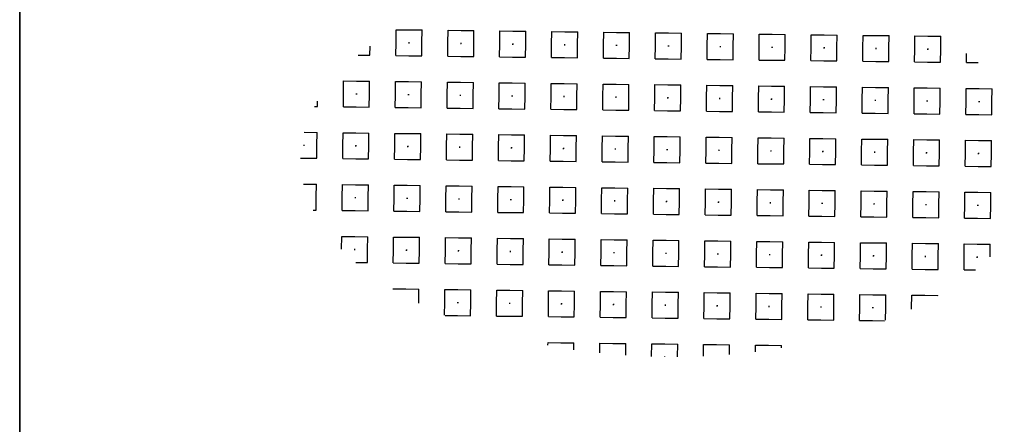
# Model space of a CAD drawing. Header units: metres. Extents: x 133 to 690, y 59 to 257.
# Tile 76 of 84: x 621.04 to 624.07, y 117.28 to 118.53. Entities that reach past the tile are written whole.
import ezdxf
from ezdxf.enums import TextEntityAlignment as Align

# ---------------------------------------------------------------- set-up
doc = ezdxf.new("R2010")
doc.units = ezdxf.units.M
doc.header["$LTSCALE"] = 0.05
doc.linetypes.add('VH-OPSLUITBAND_120X250', pattern=[26, 16, -4, 2, -4])
for name, color, linetype, lineweight in [('N-WE-VH-KANTOPSLUITING_OPSLUITBAND_120X250-G', 150, 'VH-OPSLUITBAND_120X250', 35), ('N-WE-VH-VERHARDING_GRASPLAAT-G', 70, 'Continuous', 35), ('N-WE-VH-VERHARDING_TEGEL_GRAS-S', 252, 'Continuous', 25)]:
    doc.layers.add(name, color=color, linetype=linetype, lineweight=lineweight)
doc.styles.add('NLCS-ISO', font='NLCS-ISO.ttf')

# ---------------------------------------------------------------- blocks, each defined once
blk = doc.blocks.new('SVH-GRASTEGEL_STIP-SO')
for p, q in [((-3.844, 2.024), (-3.644, 2.024)), ((-3.844, 1.824), (-3.844, 2.024)), ((-3.644, 2.024), (-3.444, 2.024)), ((-3.444, 1.824), (-3.444, 2.024)), ((-3.044, 2.024), (-2.844, 2.024)), ((-3.044, 1.824), (-3.044, 2.024)), ((-2.844, 2.024), (-2.644, 2.024)), ((-2.644, 1.824), (-2.644, 2.024)), ((-2.244, 2.024), (-2.044, 2.024)), ((-2.244, 1.824), (-2.244, 2.024)), ((-2.044, 2.024), (-1.844, 2.024)), ((-1.844, 1.824), (-1.844, 2.024)), ((-1.444, 2.024), (-1.244, 2.024)), ((-1.444, 1.824), (-1.444, 2.024)), ((-1.244, 2.024), (-1.044, 2.024)), ((-1.044, 1.824), (-1.044, 2.024)), ((-0.644, 2.024), (-0.444, 2.024)), ((-0.644, 1.824), (-0.644, 2.024)), ((-0.444, 2.024), (-0.244, 2.024)), ((-0.244, 1.824), (-0.244, 2.024)), ((0.156, 2.024), (0.356, 2.024)), ((0.156, 1.824), (0.156, 2.024)), ((0.356, 2.024), (0.556, 2.024)), ((0.556, 1.824), (0.556, 2.024)), ((0.956, 2.024), (1.156, 2.024)), ((0.956, 1.824), (0.956, 2.024)), ((1.156, 2.024), (1.356, 2.024)), ((1.356, 1.824), (1.356, 2.024)), ((1.756, 2.024), (1.956, 2.024)), ((1.756, 1.824), (1.756, 2.024)), ((1.956, 2.024), (2.156, 2.024)), ((2.156, 1.824), (2.156, 2.024)), ((2.556, 2.024), (2.756, 2.024)), ((2.556, 1.824), (2.556, 2.024)), ((2.756, 2.024), (2.956, 2.024)), ((2.956, 1.824), (2.956, 2.024)), ((3.356, 2.024), (3.556, 2.024)), ((3.356, 1.824), (3.356, 2.024)), ((3.556, 2.024), (3.756, 2.024)), ((3.756, 1.824), (3.756, 2.024)), ((4.156, 2.024), (4.356, 2.024)), ((4.156, 1.824), (4.156, 2.024)), ((4.356, 2.024), (4.556, 2.024)), ((4.556, 1.824), (4.556, 2.024)), ((-3.844, 1.624), (-3.844, 1.824)), ((-3.652, 1.824), (-3.644, 1.824)), ((-3.652, 1.824), (-3.644, 1.824)), ((-3.644, 1.832), (-3.644, 1.824)), ((-3.644, 1.832), (-3.644, 1.824)), ((-3.644, 1.824), (-3.644, 1.817)), ((-3.644, 1.824), (-3.637, 1.824)), ((-3.644, 1.824), (-3.644, 1.817)), ((-3.644, 1.824), (-3.637, 1.824)), ((-3.444, 1.624), (-3.444, 1.824)), ((-3.044, 1.624), (-3.044, 1.824)), ((-2.852, 1.824), (-2.844, 1.824)), ((-2.852, 1.824), (-2.844, 1.824)), ((-2.844, 1.832), (-2.844, 1.824)), ((-2.844, 1.832), (-2.844, 1.824)), ((-2.844, 1.824), (-2.844, 1.817)), ((-2.844, 1.824), (-2.837, 1.824)), ((-2.844, 1.824), (-2.844, 1.817)), ((-2.844, 1.824), (-2.837, 1.824)), ((-2.644, 1.624), (-2.644, 1.824)), ((-2.244, 1.624), (-2.244, 1.824)), ((-2.052, 1.824), (-2.044, 1.824)), ((-2.052, 1.824), (-2.044, 1.824)), ((-2.044, 1.832), (-2.044, 1.824)), ((-2.044, 1.832), (-2.044, 1.824)), ((-2.044, 1.824), (-2.044, 1.817)), ((-2.044, 1.824), (-2.037, 1.824)), ((-2.044, 1.824), (-2.044, 1.817)), ((-2.044, 1.824), (-2.037, 1.824)), ((-1.844, 1.624), (-1.844, 1.824)), ((-1.444, 1.624), (-1.444, 1.824)), ((-1.252, 1.824), (-1.244, 1.824)), ((-1.252, 1.824), (-1.244, 1.824)), ((-1.244, 1.832), (-1.244, 1.824)), ((-1.244, 1.832), (-1.244, 1.824)), ((-1.244, 1.824), (-1.244, 1.817)), ((-1.244, 1.824), (-1.237, 1.824)), ((-1.244, 1.824), (-1.244, 1.817)), ((-1.244, 1.824), (-1.237, 1.824)), ((-1.044, 1.624), (-1.044, 1.824)), ((-0.644, 1.624), (-0.644, 1.824)), ((-0.452, 1.824), (-0.444, 1.824)), ((-0.452, 1.824), (-0.444, 1.824)), ((-0.444, 1.832), (-0.444, 1.824)), ((-0.444, 1.832), (-0.444, 1.824)), ((-0.444, 1.824), (-0.444, 1.817)), ((-0.444, 1.824), (-0.437, 1.824)), ((-0.444, 1.824), (-0.444, 1.817)), ((-0.444, 1.824), (-0.437, 1.824)), ((-0.244, 1.624), (-0.244, 1.824)), ((0.156, 1.624), (0.156, 1.824)), ((0.348, 1.824), (0.356, 1.824)), ((0.348, 1.824), (0.356, 1.824)), ((0.356, 1.832), (0.356, 1.824)), ((0.356, 1.832), (0.356, 1.824)), ((0.356, 1.824), (0.356, 1.817)), ((0.356, 1.824), (0.363, 1.824)), ((0.356, 1.824), (0.356, 1.817)), ((0.356, 1.824), (0.363, 1.824)), ((0.556, 1.624), (0.556, 1.824)), ((0.956, 1.624), (0.956, 1.824)), ((1.148, 1.824), (1.156, 1.824)), ((1.148, 1.824), (1.156, 1.824)), ((1.156, 1.832), (1.156, 1.824)), ((1.156, 1.832), (1.156, 1.824)), ((1.156, 1.824), (1.156, 1.817)), ((1.156, 1.824), (1.163, 1.824)), ((1.156, 1.824), (1.156, 1.817)), ((1.156, 1.824), (1.163, 1.824)), ((1.356, 1.624), (1.356, 1.824)), ((1.756, 1.624), (1.756, 1.824)), ((1.948, 1.824), (1.956, 1.824)), ((1.948, 1.824), (1.956, 1.824)), ((1.956, 1.832), (1.956, 1.824)), ((1.956, 1.832), (1.956, 1.824)), ((1.956, 1.824), (1.956, 1.817)), ((1.956, 1.824), (1.963, 1.824)), ((1.956, 1.824), (1.956, 1.817)), ((1.956, 1.824), (1.963, 1.824)), ((2.156, 1.624), (2.156, 1.824)), ((2.556, 1.624), (2.556, 1.824)), ((2.748, 1.824), (2.756, 1.824)), ((2.748, 1.824), (2.756, 1.824)), ((2.756, 1.832), (2.756, 1.824)), ((2.756, 1.832), (2.756, 1.824)), ((2.756, 1.824), (2.756, 1.817)), ((2.756, 1.824), (2.763, 1.824)), ((2.756, 1.824), (2.756, 1.817)), ((2.756, 1.824), (2.763, 1.824)), ((2.956, 1.624), (2.956, 1.824)), ((3.356, 1.624), (3.356, 1.824)), ((3.548, 1.824), (3.556, 1.824)), ((3.548, 1.824), (3.556, 1.824)), ((3.556, 1.832), (3.556, 1.824)), ((3.556, 1.832), (3.556, 1.824)), ((3.556, 1.824), (3.556, 1.817)), ((3.556, 1.824), (3.563, 1.824)), ((3.556, 1.824), (3.556, 1.817)), ((3.556, 1.824), (3.563, 1.824)), ((3.756, 1.624), (3.756, 1.824)), ((4.156, 1.624), (4.156, 1.824)), ((4.348, 1.824), (4.356, 1.824)), ((4.348, 1.824), (4.356, 1.824)), ((4.356, 1.832), (4.356, 1.824)), ((4.356, 1.832), (4.356, 1.824)), ((4.356, 1.824), (4.356, 1.817)), ((4.356, 1.824), (4.363, 1.824)), ((4.356, 1.824), (4.356, 1.817)), ((4.356, 1.824), (4.363, 1.824)), ((4.556, 1.624), (4.556, 1.824)), ((-4.244, 1.624), (-4.244, 1.766)), ((4.956, 1.624), (4.956, 1.765)), ((-4.423, 1.624), (-4.244, 1.624)), ((-3.844, 1.624), (-3.644, 1.624)), ((-3.644, 1.624), (-3.444, 1.624)), ((-3.044, 1.624), (-2.844, 1.624)), ((-2.844, 1.624), (-2.644, 1.624)), ((-2.244, 1.624), (-2.044, 1.624)), ((-2.044, 1.624), (-1.844, 1.624)), ((-1.444, 1.624), (-1.244, 1.624)), ((-1.244, 1.624), (-1.044, 1.624)), ((-0.644, 1.624), (-0.444, 1.624)), ((-0.444, 1.624), (-0.244, 1.624)), ((0.156, 1.624), (0.356, 1.624)), ((0.356, 1.624), (0.556, 1.624)), ((0.956, 1.624), (1.156, 1.624)), ((1.156, 1.624), (1.356, 1.624)), ((1.756, 1.624), (1.956, 1.624)), ((1.956, 1.624), (2.156, 1.624)), ((2.556, 1.624), (2.756, 1.624)), ((2.756, 1.624), (2.956, 1.624)), ((3.356, 1.624), (3.556, 1.624)), ((3.556, 1.624), (3.756, 1.624)), ((4.156, 1.624), (4.356, 1.624)), ((4.356, 1.624), (4.556, 1.624)), ((4.956, 1.624), (5.134, 1.624)), ((-4.644, 1.224), (-4.444, 1.224)), ((-4.644, 1.024), (-4.644, 1.224)), ((-4.444, 1.224), (-4.244, 1.224)), ((-4.244, 1.024), (-4.244, 1.224)), ((-3.844, 1.224), (-3.644, 1.224)), ((-3.844, 1.024), (-3.844, 1.224)), ((-3.644, 1.224), (-3.444, 1.224)), ((-3.444, 1.024), (-3.444, 1.224)), ((-3.044, 1.224), (-2.844, 1.224)), ((-3.044, 1.024), (-3.044, 1.224)), ((-2.844, 1.224), (-2.644, 1.224)), ((-2.644, 1.024), (-2.644, 1.224)), ((-2.244, 1.224), (-2.044, 1.224)), ((-2.244, 1.024), (-2.244, 1.224)), ((-2.044, 1.224), (-1.844, 1.224)), ((-1.844, 1.024), (-1.844, 1.224)), ((-1.444, 1.224), (-1.244, 1.224)), ((-1.444, 1.024), (-1.444, 1.224)), ((-1.244, 1.224), (-1.044, 1.224)), ((-1.044, 1.024), (-1.044, 1.224)), ((-0.644, 1.224), (-0.444, 1.224)), ((-0.644, 1.024), (-0.644, 1.224)), ((-0.444, 1.224), (-0.244, 1.224)), ((-0.244, 1.024), (-0.244, 1.224)), ((0.156, 1.224), (0.356, 1.224)), ((0.156, 1.024), (0.156, 1.224)), ((0.356, 1.224), (0.556, 1.224)), ((0.556, 1.024), (0.556, 1.224)), ((0.956, 1.224), (1.156, 1.224)), ((0.956, 1.024), (0.956, 1.224)), ((1.156, 1.224), (1.356, 1.224)), ((1.356, 1.024), (1.356, 1.224)), ((1.756, 1.224), (1.956, 1.224)), ((1.756, 1.024), (1.756, 1.224)), ((1.956, 1.224), (2.156, 1.224)), ((2.156, 1.024), (2.156, 1.224)), ((2.556, 1.224), (2.756, 1.224)), ((2.556, 1.024), (2.556, 1.224)), ((2.756, 1.224), (2.956, 1.224)), ((2.956, 1.024), (2.956, 1.224)), ((3.356, 1.224), (3.556, 1.224)), ((3.356, 1.024), (3.356, 1.224)), ((3.556, 1.224), (3.756, 1.224)), ((3.756, 1.024), (3.756, 1.224)), ((4.156, 1.224), (4.356, 1.224)), ((4.156, 1.024), (4.156, 1.224)), ((4.356, 1.224), (4.556, 1.224)), ((4.556, 1.024), (4.556, 1.224)), ((4.956, 1.224), (5.156, 1.224)), ((4.956, 1.024), (4.956, 1.224)), ((5.156, 1.224), (5.356, 1.224)), ((5.356, 1.024), (5.356, 1.224)), ((-4.644, 0.824), (-4.644, 1.024)), ((-4.452, 1.024), (-4.444, 1.024)), ((-4.452, 1.024), (-4.444, 1.024)), ((-4.444, 1.032), (-4.444, 1.024)), ((-4.444, 1.032), (-4.444, 1.024)), ((-4.444, 1.024), (-4.444, 1.017)), ((-4.444, 1.024), (-4.437, 1.024)), ((-4.444, 1.024), (-4.444, 1.017)), ((-4.444, 1.024), (-4.437, 1.024)), ((-4.244, 0.824), (-4.244, 1.024)), ((-3.844, 0.824), (-3.844, 1.024)), ((-3.652, 1.024), (-3.644, 1.024)), ((-3.652, 1.024), (-3.644, 1.024)), ((-3.644, 1.032), (-3.644, 1.024)), ((-3.644, 1.032), (-3.644, 1.024)), ((-3.644, 1.024), (-3.644, 1.017)), ((-3.644, 1.024), (-3.637, 1.024)), ((-3.644, 1.024), (-3.644, 1.017)), ((-3.644, 1.024), (-3.637, 1.024)), ((-3.444, 0.824), (-3.444, 1.024)), ((-3.044, 0.824), (-3.044, 1.024)), ((-2.852, 1.024), (-2.844, 1.024)), ((-2.852, 1.024), (-2.844, 1.024)), ((-2.844, 1.032), (-2.844, 1.024)), ((-2.844, 1.032), (-2.844, 1.024)), ((-2.844, 1.024), (-2.844, 1.017)), ((-2.844, 1.024), (-2.837, 1.024)), ((-2.844, 1.024), (-2.844, 1.017)), ((-2.844, 1.024), (-2.837, 1.024)), ((-2.644, 0.824), (-2.644, 1.024)), ((-2.244, 0.824), (-2.244, 1.024)), ((-2.052, 1.024), (-2.044, 1.024)), ((-2.052, 1.024), (-2.044, 1.024)), ((-2.044, 1.032), (-2.044, 1.024)), ((-2.044, 1.032), (-2.044, 1.024)), ((-2.044, 1.024), (-2.044, 1.017)), ((-2.044, 1.024), (-2.037, 1.024)), ((-2.044, 1.024), (-2.044, 1.017)), ((-2.044, 1.024), (-2.037, 1.024)), ((-1.844, 0.824), (-1.844, 1.024)), ((-1.444, 0.824), (-1.444, 1.024)), ((-1.252, 1.024), (-1.244, 1.024)), ((-1.252, 1.024), (-1.244, 1.024)), ((-1.244, 1.032), (-1.244, 1.024)), ((-1.244, 1.032), (-1.244, 1.024)), ((-1.244, 1.024), (-1.244, 1.017)), ((-1.244, 1.024), (-1.237, 1.024)), ((-1.244, 1.024), (-1.244, 1.017)), ((-1.244, 1.024), (-1.237, 1.024)), ((-1.044, 0.824), (-1.044, 1.024)), ((-0.644, 0.824), (-0.644, 1.024)), ((-0.452, 1.024), (-0.444, 1.024)), ((-0.452, 1.024), (-0.444, 1.024)), ((-0.444, 1.032), (-0.444, 1.024)), ((-0.444, 1.032), (-0.444, 1.024)), ((-0.444, 1.024), (-0.444, 1.017)), ((-0.444, 1.024), (-0.437, 1.024)), ((-0.444, 1.024), (-0.444, 1.017)), ((-0.444, 1.024), (-0.437, 1.024)), ((-0.244, 0.824), (-0.244, 1.024)), ((0.156, 0.824), (0.156, 1.024)), ((0.348, 1.024), (0.356, 1.024)), ((0.348, 1.024), (0.356, 1.024)), ((0.356, 1.032), (0.356, 1.024)), ((0.356, 1.032), (0.356, 1.024)), ((0.356, 1.024), (0.356, 1.017)), ((0.356, 1.024), (0.363, 1.024)), ((0.356, 1.024), (0.356, 1.017)), ((0.356, 1.024), (0.363, 1.024)), ((0.556, 0.824), (0.556, 1.024)), ((0.956, 0.824), (0.956, 1.024)), ((1.148, 1.024), (1.156, 1.024)), ((1.148, 1.024), (1.156, 1.024)), ((1.156, 1.032), (1.156, 1.024)), ((1.156, 1.032), (1.156, 1.024)), ((1.156, 1.024), (1.156, 1.017)), ((1.156, 1.024), (1.163, 1.024)), ((1.156, 1.024), (1.156, 1.017)), ((1.156, 1.024), (1.163, 1.024)), ((1.356, 0.824), (1.356, 1.024)), ((1.756, 0.824), (1.756, 1.024)), ((1.948, 1.024), (1.956, 1.024)), ((1.948, 1.024), (1.956, 1.024)), ((1.956, 1.032), (1.956, 1.024)), ((1.956, 1.032), (1.956, 1.024)), ((1.956, 1.024), (1.956, 1.017)), ((1.956, 1.024), (1.963, 1.024)), ((1.956, 1.024), (1.956, 1.017)), ((1.956, 1.024), (1.963, 1.024)), ((2.156, 0.824), (2.156, 1.024)), ((2.556, 0.824), (2.556, 1.024)), ((2.748, 1.024), (2.756, 1.024)), ((2.748, 1.024), (2.756, 1.024)), ((2.756, 1.032), (2.756, 1.024)), ((2.756, 1.032), (2.756, 1.024)), ((2.756, 1.024), (2.756, 1.017)), ((2.756, 1.024), (2.763, 1.024)), ((2.756, 1.024), (2.756, 1.017)), ((2.756, 1.024), (2.763, 1.024)), ((2.956, 0.824), (2.956, 1.024)), ((3.356, 0.824), (3.356, 1.024)), ((3.548, 1.024), (3.556, 1.024)), ((3.548, 1.024), (3.556, 1.024)), ((3.556, 1.032), (3.556, 1.024)), ((3.556, 1.032), (3.556, 1.024)), ((3.556, 1.024), (3.556, 1.017)), ((3.556, 1.024), (3.563, 1.024)), ((3.556, 1.024), (3.556, 1.017)), ((3.556, 1.024), (3.563, 1.024)), ((3.756, 0.824), (3.756, 1.024)), ((4.156, 0.824), (4.156, 1.024)), ((4.348, 1.024), (4.356, 1.024)), ((4.348, 1.024), (4.356, 1.024)), ((4.356, 1.032), (4.356, 1.024)), ((4.356, 1.032), (4.356, 1.024)), ((4.356, 1.024), (4.356, 1.017)), ((4.356, 1.024), (4.363, 1.024)), ((4.356, 1.024), (4.356, 1.017)), ((4.356, 1.024), (4.363, 1.024)), ((4.556, 0.824), (4.556, 1.024)), ((4.956, 0.824), (4.956, 1.024)), ((5.148, 1.024), (5.156, 1.024)), ((5.148, 1.024), (5.156, 1.024)), ((5.156, 1.032), (5.156, 1.024)), ((5.156, 1.032), (5.156, 1.024)), ((5.156, 1.024), (5.156, 1.017)), ((5.156, 1.024), (5.163, 1.024)), ((5.156, 1.024), (5.156, 1.017)), ((5.156, 1.024), (5.163, 1.024)), ((5.356, 0.824), (5.356, 1.024)), ((-5.089, 0.824), (-5.044, 0.824)), ((-5.044, 0.824), (-5.044, 0.906)), ((-4.644, 0.824), (-4.444, 0.824)), ((-4.444, 0.824), (-4.244, 0.824)), ((-3.844, 0.824), (-3.644, 0.824)), ((-3.644, 0.824), (-3.444, 0.824)), ((-3.044, 0.824), (-2.844, 0.824)), ((-2.844, 0.824), (-2.644, 0.824)), ((-2.244, 0.824), (-2.044, 0.824)), ((-2.044, 0.824), (-1.844, 0.824)), ((-1.444, 0.824), (-1.244, 0.824)), ((-1.244, 0.824), (-1.044, 0.824)), ((-0.644, 0.824), (-0.444, 0.824)), ((-0.444, 0.824), (-0.244, 0.824)), ((0.156, 0.824), (0.356, 0.824)), ((0.356, 0.824), (0.556, 0.824)), ((0.956, 0.824), (1.156, 0.824)), ((1.156, 0.824), (1.356, 0.824)), ((1.756, 0.824), (1.956, 0.824)), ((1.956, 0.824), (2.156, 0.824)), ((2.556, 0.824), (2.756, 0.824)), ((2.756, 0.824), (2.956, 0.824)), ((3.356, 0.824), (3.556, 0.824)), ((3.556, 0.824), (3.756, 0.824)), ((4.156, 0.824), (4.356, 0.824)), ((4.356, 0.824), (4.556, 0.824)), ((4.956, 0.824), (5.156, 0.824)), ((5.156, 0.824), (5.356, 0.824)), ((-5.243, 0.424), (-5.044, 0.424)), ((-5.044, 0.224), (-5.044, 0.424)), ((-4.644, 0.424), (-4.444, 0.424)), ((-4.644, 0.224), (-4.644, 0.424)), ((-4.444, 0.424), (-4.244, 0.424)), ((-4.244, 0.224), (-4.244, 0.424)), ((-3.844, 0.424), (-3.644, 0.424)), ((-3.844, 0.224), (-3.844, 0.424)), ((-3.644, 0.424), (-3.444, 0.424)), ((-3.444, 0.224), (-3.444, 0.424)), ((-3.044, 0.424), (-2.844, 0.424)), ((-3.044, 0.224), (-3.044, 0.424)), ((-2.844, 0.424), (-2.644, 0.424)), ((-2.644, 0.224), (-2.644, 0.424)), ((-2.244, 0.424), (-2.044, 0.424)), ((-2.244, 0.224), (-2.244, 0.424)), ((-2.044, 0.424), (-1.844, 0.424)), ((-1.844, 0.224), (-1.844, 0.424)), ((-1.444, 0.424), (-1.244, 0.424)), ((-1.444, 0.224), (-1.444, 0.424)), ((-1.244, 0.424), (-1.044, 0.424)), ((-1.044, 0.224), (-1.044, 0.424)), ((-0.644, 0.424), (-0.444, 0.424)), ((-0.644, 0.224), (-0.644, 0.424)), ((-0.444, 0.424), (-0.244, 0.424)), ((-0.244, 0.224), (-0.244, 0.424)), ((0.156, 0.424), (0.356, 0.424)), ((0.156, 0.224), (0.156, 0.424)), ((0.356, 0.424), (0.556, 0.424)), ((0.556, 0.224), (0.556, 0.424)), ((0.956, 0.424), (1.156, 0.424)), ((0.956, 0.224), (0.956, 0.424)), ((1.156, 0.424), (1.356, 0.424)), ((1.356, 0.224), (1.356, 0.424)), ((1.756, 0.424), (1.956, 0.424)), ((1.756, 0.224), (1.756, 0.424)), ((1.956, 0.424), (2.156, 0.424)), ((2.156, 0.224), (2.156, 0.424)), ((2.556, 0.424), (2.756, 0.424)), ((2.556, 0.224), (2.556, 0.424)), ((2.756, 0.424), (2.956, 0.424)), ((2.956, 0.224), (2.956, 0.424)), ((3.356, 0.424), (3.556, 0.424)), ((3.356, 0.224), (3.356, 0.424)), ((3.556, 0.424), (3.756, 0.424)), ((3.756, 0.224), (3.756, 0.424)), ((4.156, 0.424), (4.356, 0.424)), ((4.156, 0.224), (4.156, 0.424)), ((4.356, 0.424), (4.556, 0.424)), ((4.556, 0.224), (4.556, 0.424)), ((4.956, 0.424), (5.156, 0.424)), ((4.956, 0.224), (4.956, 0.424)), ((5.156, 0.424), (5.356, 0.424)), ((5.356, 0.224), (5.356, 0.424)), ((-5.252, 0.224), (-5.244, 0.224)), ((-5.252, 0.224), (-5.244, 0.224)), ((-5.244, 0.232), (-5.244, 0.224)), ((-5.244, 0.232), (-5.244, 0.224)), ((-5.244, 0.224), (-5.244, 0.217)), ((-5.244, 0.224), (-5.237, 0.224)), ((-5.244, 0.224), (-5.244, 0.217)), ((-5.244, 0.224), (-5.237, 0.224)), ((-5.044, 0.024), (-5.044, 0.224)), ((-4.644, 0.024), (-4.644, 0.224)), ((-4.452, 0.224), (-4.444, 0.224)), ((-4.452, 0.224), (-4.444, 0.224)), ((-4.444, 0.232), (-4.444, 0.224)), ((-4.444, 0.232), (-4.444, 0.224)), ((-4.444, 0.224), (-4.444, 0.217)), ((-4.444, 0.224), (-4.437, 0.224)), ((-4.444, 0.224), (-4.444, 0.217)), ((-4.444, 0.224), (-4.437, 0.224)), ((-4.244, 0.024), (-4.244, 0.224)), ((-3.844, 0.024), (-3.844, 0.224)), ((-3.652, 0.224), (-3.644, 0.224)), ((-3.652, 0.224), (-3.644, 0.224)), ((-3.644, 0.232), (-3.644, 0.224)), ((-3.644, 0.232), (-3.644, 0.224)), ((-3.644, 0.224), (-3.644, 0.217)), ((-3.644, 0.224), (-3.637, 0.224)), ((-3.644, 0.224), (-3.644, 0.217)), ((-3.644, 0.224), (-3.637, 0.224)), ((-3.444, 0.024), (-3.444, 0.224)), ((-3.044, 0.024), (-3.044, 0.224)), ((-2.852, 0.224), (-2.844, 0.224)), ((-2.852, 0.224), (-2.844, 0.224)), ((-2.844, 0.232), (-2.844, 0.224)), ((-2.844, 0.232), (-2.844, 0.224)), ((-2.844, 0.224), (-2.844, 0.217)), ((-2.844, 0.224), (-2.837, 0.224)), ((-2.844, 0.224), (-2.844, 0.217)), ((-2.844, 0.224), (-2.837, 0.224)), ((-2.644, 0.024), (-2.644, 0.224)), ((-2.244, 0.024), (-2.244, 0.224)), ((-2.052, 0.224), (-2.044, 0.224)), ((-2.052, 0.224), (-2.044, 0.224)), ((-2.044, 0.232), (-2.044, 0.224)), ((-2.044, 0.232), (-2.044, 0.224)), ((-2.044, 0.224), (-2.044, 0.217)), ((-2.044, 0.224), (-2.037, 0.224)), ((-2.044, 0.224), (-2.044, 0.217)), ((-2.044, 0.224), (-2.037, 0.224)), ((-1.844, 0.024), (-1.844, 0.224)), ((-1.444, 0.024), (-1.444, 0.224)), ((-1.252, 0.224), (-1.244, 0.224)), ((-1.252, 0.224), (-1.244, 0.224)), ((-1.244, 0.232), (-1.244, 0.224)), ((-1.244, 0.232), (-1.244, 0.224)), ((-1.244, 0.224), (-1.244, 0.217)), ((-1.244, 0.224), (-1.237, 0.224)), ((-1.244, 0.224), (-1.244, 0.217)), ((-1.244, 0.224), (-1.237, 0.224)), ((-1.044, 0.024), (-1.044, 0.224)), ((-0.644, 0.024), (-0.644, 0.224)), ((-0.452, 0.224), (-0.444, 0.224)), ((-0.452, 0.224), (-0.444, 0.224)), ((-0.444, 0.232), (-0.444, 0.224)), ((-0.444, 0.232), (-0.444, 0.224)), ((-0.444, 0.224), (-0.444, 0.217)), ((-0.444, 0.224), (-0.437, 0.224)), ((-0.444, 0.224), (-0.444, 0.217)), ((-0.444, 0.224), (-0.437, 0.224)), ((-0.244, 0.024), (-0.244, 0.224)), ((0.156, 0.024), (0.156, 0.224)), ((0.348, 0.224), (0.356, 0.224)), ((0.348, 0.224), (0.356, 0.224)), ((0.356, 0.232), (0.356, 0.224)), ((0.356, 0.232), (0.356, 0.224)), ((0.356, 0.224), (0.356, 0.217)), ((0.356, 0.224), (0.363, 0.224)), ((0.356, 0.224), (0.356, 0.217)), ((0.356, 0.224), (0.363, 0.224)), ((0.556, 0.024), (0.556, 0.224)), ((0.956, 0.024), (0.956, 0.224)), ((1.148, 0.224), (1.156, 0.224)), ((1.148, 0.224), (1.156, 0.224)), ((1.156, 0.232), (1.156, 0.224)), ((1.156, 0.232), (1.156, 0.224)), ((1.156, 0.224), (1.156, 0.217)), ((1.156, 0.224), (1.163, 0.224)), ((1.156, 0.224), (1.156, 0.217)), ((1.156, 0.224), (1.163, 0.224)), ((1.356, 0.024), (1.356, 0.224)), ((1.756, 0.024), (1.756, 0.224)), ((1.948, 0.224), (1.956, 0.224)), ((1.948, 0.224), (1.956, 0.224)), ((1.956, 0.232), (1.956, 0.224)), ((1.956, 0.232), (1.956, 0.224)), ((1.956, 0.224), (1.956, 0.217)), ((1.956, 0.224), (1.963, 0.224)), ((1.956, 0.224), (1.956, 0.217)), ((1.956, 0.224), (1.963, 0.224)), ((2.156, 0.024), (2.156, 0.224)), ((2.556, 0.024), (2.556, 0.224)), ((2.748, 0.224), (2.756, 0.224)), ((2.748, 0.224), (2.756, 0.224)), ((2.756, 0.232), (2.756, 0.224)), ((2.756, 0.232), (2.756, 0.224)), ((2.756, 0.224), (2.756, 0.217)), ((2.756, 0.224), (2.763, 0.224)), ((2.756, 0.224), (2.756, 0.217)), ((2.756, 0.224), (2.763, 0.224)), ((2.956, 0.024), (2.956, 0.224)), ((3.356, 0.024), (3.356, 0.224)), ((3.548, 0.224), (3.556, 0.224)), ((3.548, 0.224), (3.556, 0.224)), ((3.556, 0.232), (3.556, 0.224)), ((3.556, 0.232), (3.556, 0.224)), ((3.556, 0.224), (3.556, 0.217)), ((3.556, 0.224), (3.563, 0.224)), ((3.556, 0.224), (3.556, 0.217)), ((3.556, 0.224), (3.563, 0.224)), ((3.756, 0.024), (3.756, 0.224)), ((4.156, 0.024), (4.156, 0.224)), ((4.348, 0.224), (4.356, 0.224)), ((4.348, 0.224), (4.356, 0.224)), ((4.356, 0.232), (4.356, 0.224)), ((4.356, 0.232), (4.356, 0.224)), ((4.356, 0.224), (4.356, 0.217)), ((4.356, 0.224), (4.363, 0.224)), ((4.356, 0.224), (4.356, 0.217)), ((4.356, 0.224), (4.363, 0.224)), ((4.556, 0.024), (4.556, 0.224)), ((4.956, 0.024), (4.956, 0.224)), ((5.148, 0.224), (5.156, 0.224)), ((5.148, 0.224), (5.156, 0.224)), ((5.156, 0.232), (5.156, 0.224)), ((5.156, 0.232), (5.156, 0.224)), ((5.156, 0.224), (5.156, 0.217)), ((5.156, 0.224), (5.163, 0.224)), ((5.156, 0.224), (5.156, 0.217)), ((5.156, 0.224), (5.163, 0.224)), ((5.356, 0.024), (5.356, 0.224)), ((-5.294, 0.024), (-5.244, 0.024)), ((-5.244, 0.024), (-5.044, 0.024)), ((-4.644, 0.024), (-4.444, 0.024)), ((-4.444, 0.024), (-4.244, 0.024)), ((-3.844, 0.024), (-3.644, 0.024)), ((-3.644, 0.024), (-3.444, 0.024)), ((-3.044, 0.024), (-2.844, 0.024)), ((-2.844, 0.024), (-2.644, 0.024)), ((-2.244, 0.024), (-2.044, 0.024)), ((-2.044, 0.024), (-1.844, 0.024)), ((-1.444, 0.024), (-1.244, 0.024)), ((-1.244, 0.024), (-1.044, 0.024)), ((-0.644, 0.024), (-0.444, 0.024)), ((-0.444, 0.024), (-0.244, 0.024)), ((0.156, 0.024), (0.356, 0.024)), ((0.356, 0.024), (0.556, 0.024)), ((0.956, 0.024), (1.156, 0.024)), ((1.156, 0.024), (1.356, 0.024)), ((1.756, 0.024), (1.956, 0.024)), ((1.956, 0.024), (2.156, 0.024)), ((2.556, 0.024), (2.756, 0.024)), ((2.756, 0.024), (2.956, 0.024)), ((3.356, 0.024), (3.556, 0.024)), ((3.556, 0.024), (3.756, 0.024)), ((4.156, 0.024), (4.356, 0.024)), ((4.356, 0.024), (4.556, 0.024)), ((4.956, 0.024), (5.156, 0.024)), ((5.156, 0.024), (5.356, 0.024)), ((-5.243, -0.376), (-5.044, -0.376)), ((-5.044, -0.576), (-5.044, -0.376)), ((-4.644, -0.376), (-4.444, -0.376)), ((-4.644, -0.576), (-4.644, -0.376)), ((-4.444, -0.376), (-4.244, -0.376)), ((-4.244, -0.576), (-4.244, -0.376)), ((-3.844, -0.376), (-3.644, -0.376)), ((-3.844, -0.576), (-3.844, -0.376)), ((-3.644, -0.376), (-3.444, -0.376)), ((-3.444, -0.576), (-3.444, -0.376)), ((-3.044, -0.376), (-2.844, -0.376)), ((-3.044, -0.576), (-3.044, -0.376)), ((-2.844, -0.376), (-2.644, -0.376)), ((-2.644, -0.576), (-2.644, -0.376)), ((-2.244, -0.376), (-2.044, -0.376)), ((-2.244, -0.576), (-2.244, -0.376)), ((-2.044, -0.376), (-1.844, -0.376)), ((-1.844, -0.576), (-1.844, -0.376)), ((-1.444, -0.376), (-1.244, -0.376)), ((-1.444, -0.576), (-1.444, -0.376)), ((-1.244, -0.376), (-1.044, -0.376)), ((-1.044, -0.576), (-1.044, -0.376)), ((-0.644, -0.376), (-0.444, -0.376)), ((-0.644, -0.576), (-0.644, -0.376)), ((-0.444, -0.376), (-0.244, -0.376)), ((-0.244, -0.576), (-0.244, -0.376)), ((0.156, -0.376), (0.356, -0.376)), ((0.156, -0.576), (0.156, -0.376)), ((0.356, -0.376), (0.556, -0.376)), ((0.556, -0.576), (0.556, -0.376)), ((0.956, -0.376), (1.156, -0.376)), ((0.956, -0.576), (0.956, -0.376)), ((1.156, -0.376), (1.356, -0.376)), ((1.356, -0.576), (1.356, -0.376)), ((1.756, -0.376), (1.956, -0.376)), ((1.756, -0.576), (1.756, -0.376)), ((1.956, -0.376), (2.156, -0.376)), ((2.156, -0.576), (2.156, -0.376)), ((2.556, -0.376), (2.756, -0.376)), ((2.556, -0.576), (2.556, -0.376)), ((2.756, -0.376), (2.956, -0.376)), ((2.956, -0.576), (2.956, -0.376)), ((3.356, -0.376), (3.556, -0.376)), ((3.356, -0.576), (3.356, -0.376)), ((3.556, -0.376), (3.756, -0.376)), ((3.756, -0.576), (3.756, -0.376)), ((4.156, -0.376), (4.356, -0.376)), ((4.156, -0.576), (4.156, -0.376)), ((4.356, -0.376), (4.556, -0.376)), ((4.556, -0.576), (4.556, -0.376)), ((4.956, -0.376), (5.156, -0.376)), ((4.956, -0.576), (4.956, -0.376)), ((5.156, -0.376), (5.356, -0.376)), ((5.356, -0.576), (5.356, -0.376)), ((-5.044, -0.776), (-5.044, -0.576)), ((-4.644, -0.776), (-4.644, -0.576)), ((-4.452, -0.576), (-4.444, -0.576)), ((-4.452, -0.576), (-4.444, -0.576)), ((-4.444, -0.568), (-4.444, -0.576)), ((-4.444, -0.568), (-4.444, -0.576)), ((-4.444, -0.576), (-4.444, -0.583)), ((-4.444, -0.576), (-4.437, -0.576)), ((-4.444, -0.576), (-4.444, -0.583)), ((-4.444, -0.576), (-4.437, -0.576)), ((-4.244, -0.776), (-4.244, -0.576)), ((-3.844, -0.776), (-3.844, -0.576)), ((-3.652, -0.576), (-3.644, -0.576)), ((-3.652, -0.576), (-3.644, -0.576)), ((-3.644, -0.568), (-3.644, -0.576)), ((-3.644, -0.568), (-3.644, -0.576)), ((-3.644, -0.576), (-3.644, -0.583)), ((-3.644, -0.576), (-3.637, -0.576)), ((-3.644, -0.576), (-3.644, -0.583)), ((-3.644, -0.576), (-3.637, -0.576)), ((-3.444, -0.776), (-3.444, -0.576)), ((-3.044, -0.776), (-3.044, -0.576)), ((-2.852, -0.576), (-2.844, -0.576)), ((-2.852, -0.576), (-2.844, -0.576)), ((-2.844, -0.568), (-2.844, -0.576)), ((-2.844, -0.568), (-2.844, -0.576)), ((-2.844, -0.576), (-2.844, -0.583)), ((-2.844, -0.576), (-2.837, -0.576)), ((-2.844, -0.576), (-2.844, -0.583)), ((-2.844, -0.576), (-2.837, -0.576)), ((-2.644, -0.776), (-2.644, -0.576)), ((-2.244, -0.776), (-2.244, -0.576)), ((-2.052, -0.576), (-2.044, -0.576)), ((-2.052, -0.576), (-2.044, -0.576)), ((-2.044, -0.568), (-2.044, -0.576)), ((-2.044, -0.568), (-2.044, -0.576)), ((-2.044, -0.576), (-2.044, -0.583)), ((-2.044, -0.576), (-2.037, -0.576)), ((-2.044, -0.576), (-2.044, -0.583)), ((-2.044, -0.576), (-2.037, -0.576)), ((-1.844, -0.776), (-1.844, -0.576)), ((-1.444, -0.776), (-1.444, -0.576)), ((-1.252, -0.576), (-1.244, -0.576)), ((-1.252, -0.576), (-1.244, -0.576)), ((-1.244, -0.568), (-1.244, -0.576)), ((-1.244, -0.568), (-1.244, -0.576)), ((-1.244, -0.576), (-1.244, -0.583)), ((-1.244, -0.576), (-1.237, -0.576)), ((-1.244, -0.576), (-1.244, -0.583)), ((-1.244, -0.576), (-1.237, -0.576)), ((-1.044, -0.776), (-1.044, -0.576)), ((-0.644, -0.776), (-0.644, -0.576)), ((-0.452, -0.576), (-0.444, -0.576)), ((-0.452, -0.576), (-0.444, -0.576)), ((-0.444, -0.568), (-0.444, -0.576)), ((-0.444, -0.568), (-0.444, -0.576)), ((-0.444, -0.576), (-0.444, -0.583)), ((-0.444, -0.576), (-0.437, -0.576)), ((-0.444, -0.576), (-0.444, -0.583)), ((-0.444, -0.576), (-0.437, -0.576)), ((-0.244, -0.776), (-0.244, -0.576)), ((0.156, -0.776), (0.156, -0.576)), ((0.348, -0.576), (0.356, -0.576)), ((0.348, -0.576), (0.356, -0.576)), ((0.356, -0.568), (0.356, -0.576)), ((0.356, -0.568), (0.356, -0.576)), ((0.356, -0.576), (0.356, -0.583)), ((0.356, -0.576), (0.363, -0.576)), ((0.356, -0.576), (0.356, -0.583)), ((0.356, -0.576), (0.363, -0.576)), ((0.556, -0.776), (0.556, -0.576)), ((0.956, -0.776), (0.956, -0.576)), ((1.148, -0.576), (1.156, -0.576)), ((1.148, -0.576), (1.156, -0.576)), ((1.156, -0.568), (1.156, -0.576)), ((1.156, -0.568), (1.156, -0.576)), ((1.156, -0.576), (1.156, -0.583)), ((1.156, -0.576), (1.163, -0.576)), ((1.156, -0.576), (1.156, -0.583)), ((1.156, -0.576), (1.163, -0.576)), ((1.356, -0.776), (1.356, -0.576)), ((1.756, -0.776), (1.756, -0.576)), ((1.948, -0.576), (1.956, -0.576)), ((1.948, -0.576), (1.956, -0.576)), ((1.956, -0.568), (1.956, -0.576)), ((1.956, -0.568), (1.956, -0.576)), ((1.956, -0.576), (1.956, -0.583)), ((1.956, -0.576), (1.963, -0.576)), ((1.956, -0.576), (1.956, -0.583)), ((1.956, -0.576), (1.963, -0.576)), ((2.156, -0.776), (2.156, -0.576)), ((2.556, -0.776), (2.556, -0.576)), ((2.748, -0.576), (2.756, -0.576)), ((2.748, -0.576), (2.756, -0.576)), ((2.756, -0.568), (2.756, -0.576)), ((2.756, -0.568), (2.756, -0.576)), ((2.756, -0.576), (2.756, -0.583)), ((2.756, -0.576), (2.763, -0.576)), ((2.756, -0.576), (2.756, -0.583)), ((2.756, -0.576), (2.763, -0.576)), ((2.956, -0.776), (2.956, -0.576)), ((3.356, -0.776), (3.356, -0.576)), ((3.548, -0.576), (3.556, -0.576)), ((3.548, -0.576), (3.556, -0.576)), ((3.556, -0.568), (3.556, -0.576)), ((3.556, -0.568), (3.556, -0.576)), ((3.556, -0.576), (3.556, -0.583)), ((3.556, -0.576), (3.563, -0.576)), ((3.556, -0.576), (3.556, -0.583)), ((3.556, -0.576), (3.563, -0.576)), ((3.756, -0.776), (3.756, -0.576)), ((4.156, -0.776), (4.156, -0.576)), ((4.348, -0.576), (4.356, -0.576)), ((4.348, -0.576), (4.356, -0.576)), ((4.356, -0.568), (4.356, -0.576)), ((4.356, -0.568), (4.356, -0.576)), ((4.356, -0.576), (4.356, -0.583)), ((4.356, -0.576), (4.363, -0.576)), ((4.356, -0.576), (4.356, -0.583)), ((4.356, -0.576), (4.363, -0.576)), ((4.556, -0.776), (4.556, -0.576)), ((4.956, -0.776), (4.956, -0.576)), ((5.148, -0.576), (5.156, -0.576)), ((5.148, -0.576), (5.156, -0.576)), ((5.156, -0.568), (5.156, -0.576)), ((5.156, -0.568), (5.156, -0.576)), ((5.156, -0.576), (5.156, -0.583)), ((5.156, -0.576), (5.163, -0.576)), ((5.156, -0.576), (5.156, -0.583)), ((5.156, -0.576), (5.163, -0.576)), ((5.356, -0.776), (5.356, -0.576)), ((-5.089, -0.776), (-5.044, -0.776)), ((-4.644, -0.776), (-4.444, -0.776)), ((-4.444, -0.776), (-4.244, -0.776)), ((-3.844, -0.776), (-3.644, -0.776)), ((-3.644, -0.776), (-3.444, -0.776)), ((-3.044, -0.776), (-2.844, -0.776)), ((-2.844, -0.776), (-2.644, -0.776)), ((-2.244, -0.776), (-2.044, -0.776)), ((-2.044, -0.776), (-1.844, -0.776)), ((-1.444, -0.776), (-1.244, -0.776)), ((-1.244, -0.776), (-1.044, -0.776)), ((-0.644, -0.776), (-0.444, -0.776)), ((-0.444, -0.776), (-0.244, -0.776)), ((0.156, -0.776), (0.356, -0.776)), ((0.356, -0.776), (0.556, -0.776)), ((0.956, -0.776), (1.156, -0.776)), ((1.156, -0.776), (1.356, -0.776)), ((1.756, -0.776), (1.956, -0.776)), ((1.956, -0.776), (2.156, -0.776)), ((2.556, -0.776), (2.756, -0.776)), ((2.756, -0.776), (2.956, -0.776)), ((3.356, -0.776), (3.556, -0.776)), ((3.556, -0.776), (3.756, -0.776)), ((4.156, -0.776), (4.356, -0.776)), ((4.356, -0.776), (4.556, -0.776)), ((4.956, -0.776), (5.156, -0.776)), ((5.156, -0.776), (5.356, -0.776)), ((-4.644, -1.176), (-4.444, -1.176)), ((-4.644, -1.372), (-4.644, -1.176)), ((-4.444, -1.176), (-4.244, -1.176)), ((-4.244, -1.376), (-4.244, -1.176)), ((-3.844, -1.176), (-3.644, -1.176)), ((-3.844, -1.376), (-3.844, -1.176)), ((-3.644, -1.176), (-3.444, -1.176)), ((-3.444, -1.376), (-3.444, -1.176)), ((-3.044, -1.176), (-2.844, -1.176)), ((-3.044, -1.376), (-3.044, -1.176)), ((-2.844, -1.176), (-2.644, -1.176)), ((-2.644, -1.376), (-2.644, -1.176)), ((-2.244, -1.176), (-2.044, -1.176)), ((-2.244, -1.376), (-2.244, -1.176)), ((-2.044, -1.176), (-1.844, -1.176)), ((-1.844, -1.376), (-1.844, -1.176)), ((-1.444, -1.176), (-1.244, -1.176)), ((-1.444, -1.376), (-1.444, -1.176)), ((-1.244, -1.176), (-1.044, -1.176)), ((-1.044, -1.376), (-1.044, -1.176)), ((-0.644, -1.176), (-0.444, -1.176)), ((-0.644, -1.376), (-0.644, -1.176)), ((-0.444, -1.176), (-0.244, -1.176)), ((-0.244, -1.376), (-0.244, -1.176)), ((0.156, -1.176), (0.356, -1.176)), ((0.156, -1.376), (0.156, -1.176)), ((0.356, -1.176), (0.556, -1.176)), ((0.556, -1.376), (0.556, -1.176)), ((0.956, -1.176), (1.156, -1.176)), ((0.956, -1.376), (0.956, -1.176)), ((1.156, -1.176), (1.356, -1.176)), ((1.356, -1.376), (1.356, -1.176)), ((1.756, -1.176), (1.956, -1.176)), ((1.756, -1.376), (1.756, -1.176)), ((1.956, -1.176), (2.156, -1.176)), ((2.156, -1.376), (2.156, -1.176)), ((2.556, -1.176), (2.756, -1.176)), ((2.556, -1.376), (2.556, -1.176)), ((2.756, -1.176), (2.956, -1.176)), ((2.956, -1.376), (2.956, -1.176)), ((3.356, -1.176), (3.556, -1.176)), ((3.356, -1.376), (3.356, -1.176)), ((3.556, -1.176), (3.756, -1.176)), ((3.756, -1.376), (3.756, -1.176)), ((4.156, -1.176), (4.356, -1.176)), ((4.156, -1.376), (4.156, -1.176)), ((4.356, -1.176), (4.556, -1.176)), ((4.556, -1.376), (4.556, -1.176)), ((4.956, -1.176), (5.156, -1.176)), ((4.956, -1.376), (4.956, -1.176)), ((5.156, -1.176), (5.356, -1.176)), ((5.356, -1.372), (5.356, -1.176)), ((-4.452, -1.376), (-4.444, -1.376)), ((-4.452, -1.376), (-4.444, -1.376)), ((-4.444, -1.368), (-4.444, -1.376)), ((-4.444, -1.368), (-4.444, -1.376)), ((-4.444, -1.376), (-4.444, -1.383)), ((-4.444, -1.376), (-4.437, -1.376)), ((-4.444, -1.376), (-4.444, -1.383)), ((-4.444, -1.376), (-4.437, -1.376)), ((-4.244, -1.576), (-4.244, -1.376)), ((-3.844, -1.576), (-3.844, -1.376)), ((-3.652, -1.376), (-3.644, -1.376)), ((-3.652, -1.376), (-3.644, -1.376)), ((-3.644, -1.368), (-3.644, -1.376)), ((-3.644, -1.368), (-3.644, -1.376)), ((-3.644, -1.376), (-3.644, -1.383)), ((-3.644, -1.376), (-3.637, -1.376)), ((-3.644, -1.376), (-3.644, -1.383)), ((-3.644, -1.376), (-3.637, -1.376)), ((-3.444, -1.576), (-3.444, -1.376)), ((-3.044, -1.576), (-3.044, -1.376)), ((-2.852, -1.376), (-2.844, -1.376)), ((-2.852, -1.376), (-2.844, -1.376)), ((-2.844, -1.368), (-2.844, -1.376)), ((-2.844, -1.368), (-2.844, -1.376)), ((-2.844, -1.376), (-2.844, -1.383)), ((-2.844, -1.376), (-2.837, -1.376)), ((-2.844, -1.376), (-2.844, -1.383)), ((-2.844, -1.376), (-2.837, -1.376)), ((-2.644, -1.576), (-2.644, -1.376)), ((-2.244, -1.576), (-2.244, -1.376)), ((-2.052, -1.376), (-2.044, -1.376)), ((-2.052, -1.376), (-2.044, -1.376)), ((-2.044, -1.368), (-2.044, -1.376)), ((-2.044, -1.368), (-2.044, -1.376)), ((-2.044, -1.376), (-2.044, -1.383)), ((-2.044, -1.376), (-2.037, -1.376)), ((-2.044, -1.376), (-2.044, -1.383)), ((-2.044, -1.376), (-2.037, -1.376)), ((-1.844, -1.576), (-1.844, -1.376)), ((-1.444, -1.576), (-1.444, -1.376)), ((-1.252, -1.376), (-1.244, -1.376)), ((-1.252, -1.376), (-1.244, -1.376)), ((-1.244, -1.368), (-1.244, -1.376)), ((-1.244, -1.368), (-1.244, -1.376)), ((-1.244, -1.376), (-1.244, -1.383)), ((-1.244, -1.376), (-1.237, -1.376)), ((-1.244, -1.376), (-1.244, -1.383)), ((-1.244, -1.376), (-1.237, -1.376)), ((-1.044, -1.576), (-1.044, -1.376)), ((-0.644, -1.576), (-0.644, -1.376)), ((-0.452, -1.376), (-0.444, -1.376)), ((-0.452, -1.376), (-0.444, -1.376)), ((-0.444, -1.368), (-0.444, -1.376)), ((-0.444, -1.368), (-0.444, -1.376)), ((-0.444, -1.376), (-0.444, -1.383)), ((-0.444, -1.376), (-0.437, -1.376)), ((-0.444, -1.376), (-0.444, -1.383)), ((-0.444, -1.376), (-0.437, -1.376)), ((-0.244, -1.576), (-0.244, -1.376)), ((0.156, -1.576), (0.156, -1.376)), ((0.348, -1.376), (0.356, -1.376)), ((0.348, -1.376), (0.356, -1.376)), ((0.356, -1.368), (0.356, -1.376)), ((0.356, -1.368), (0.356, -1.376)), ((0.356, -1.376), (0.356, -1.383)), ((0.356, -1.376), (0.363, -1.376)), ((0.356, -1.376), (0.356, -1.383)), ((0.356, -1.376), (0.363, -1.376)), ((0.556, -1.576), (0.556, -1.376)), ((0.956, -1.576), (0.956, -1.376)), ((1.148, -1.376), (1.156, -1.376)), ((1.148, -1.376), (1.156, -1.376)), ((1.156, -1.368), (1.156, -1.376)), ((1.156, -1.368), (1.156, -1.376)), ((1.156, -1.376), (1.156, -1.383)), ((1.156, -1.376), (1.163, -1.376)), ((1.156, -1.376), (1.156, -1.383)), ((1.156, -1.376), (1.163, -1.376)), ((1.356, -1.576), (1.356, -1.376)), ((1.756, -1.576), (1.756, -1.376)), ((1.948, -1.376), (1.956, -1.376)), ((1.948, -1.376), (1.956, -1.376)), ((1.956, -1.368), (1.956, -1.376)), ((1.956, -1.368), (1.956, -1.376)), ((1.956, -1.376), (1.956, -1.383)), ((1.956, -1.376), (1.963, -1.376)), ((1.956, -1.376), (1.956, -1.383)), ((1.956, -1.376), (1.963, -1.376)), ((2.156, -1.576), (2.156, -1.376)), ((2.556, -1.576), (2.556, -1.376)), ((2.748, -1.376), (2.756, -1.376)), ((2.748, -1.376), (2.756, -1.376)), ((2.756, -1.368), (2.756, -1.376)), ((2.756, -1.368), (2.756, -1.376)), ((2.756, -1.376), (2.756, -1.383)), ((2.756, -1.376), (2.763, -1.376)), ((2.756, -1.376), (2.756, -1.383)), ((2.756, -1.376), (2.763, -1.376)), ((2.956, -1.576), (2.956, -1.376)), ((3.356, -1.576), (3.356, -1.376)), ((3.548, -1.376), (3.556, -1.376)), ((3.548, -1.376), (3.556, -1.376)), ((3.556, -1.368), (3.556, -1.376)), ((3.556, -1.368), (3.556, -1.376)), ((3.556, -1.376), (3.556, -1.383)), ((3.556, -1.376), (3.563, -1.376)), ((3.556, -1.376), (3.556, -1.383)), ((3.556, -1.376), (3.563, -1.376)), ((3.756, -1.576), (3.756, -1.376)), ((4.156, -1.576), (4.156, -1.376)), ((4.348, -1.376), (4.356, -1.376)), ((4.348, -1.376), (4.356, -1.376)), ((4.356, -1.368), (4.356, -1.376)), ((4.356, -1.368), (4.356, -1.376)), ((4.356, -1.376), (4.356, -1.383)), ((4.356, -1.376), (4.363, -1.376)), ((4.356, -1.376), (4.356, -1.383)), ((4.356, -1.376), (4.363, -1.376)), ((4.556, -1.576), (4.556, -1.376)), ((4.956, -1.576), (4.956, -1.376)), ((5.148, -1.376), (5.156, -1.376)), ((5.148, -1.376), (5.156, -1.376)), ((5.156, -1.368), (5.156, -1.376)), ((5.156, -1.368), (5.156, -1.376)), ((5.156, -1.376), (5.156, -1.383)), ((5.156, -1.376), (5.163, -1.376)), ((5.156, -1.376), (5.156, -1.383)), ((5.156, -1.376), (5.163, -1.376)), ((-4.423, -1.576), (-4.244, -1.576)), ((-3.844, -1.576), (-3.644, -1.576)), ((-3.644, -1.576), (-3.444, -1.576)), ((-3.044, -1.576), (-2.844, -1.576)), ((-2.844, -1.576), (-2.644, -1.576)), ((-2.244, -1.576), (-2.044, -1.576)), ((-2.044, -1.576), (-1.844, -1.576)), ((-1.444, -1.576), (-1.244, -1.576)), ((-1.244, -1.576), (-1.044, -1.576)), ((-0.644, -1.576), (-0.444, -1.576)), ((-0.444, -1.576), (-0.244, -1.576)), ((0.156, -1.576), (0.356, -1.576)), ((0.356, -1.576), (0.556, -1.576)), ((0.956, -1.576), (1.156, -1.576)), ((1.156, -1.576), (1.356, -1.576)), ((1.756, -1.576), (1.956, -1.576)), ((1.956, -1.576), (2.156, -1.576)), ((2.556, -1.576), (2.756, -1.576)), ((2.756, -1.576), (2.956, -1.576)), ((3.356, -1.576), (3.556, -1.576)), ((3.556, -1.576), (3.756, -1.576)), ((4.156, -1.576), (4.356, -1.576)), ((4.356, -1.576), (4.556, -1.576)), ((4.956, -1.576), (5.134, -1.576)), ((-3.844, -1.976), (-3.644, -1.976)), ((-3.844, -1.981), (-3.844, -1.976)), ((-3.644, -1.976), (-3.444, -1.976)), ((-3.444, -2.176), (-3.444, -1.976)), ((-3.044, -1.976), (-2.844, -1.976)), ((-3.044, -2.176), (-3.044, -1.976)), ((-2.844, -1.976), (-2.644, -1.976)), ((-2.644, -2.176), (-2.644, -1.976)), ((-2.244, -1.976), (-2.044, -1.976)), ((-2.244, -2.176), (-2.244, -1.976)), ((-2.044, -1.976), (-1.844, -1.976)), ((-1.844, -2.176), (-1.844, -1.976)), ((-1.444, -1.976), (-1.244, -1.976)), ((-1.444, -2.176), (-1.444, -1.976)), ((-1.244, -1.976), (-1.044, -1.976)), ((-1.044, -2.176), (-1.044, -1.976)), ((-0.644, -1.976), (-0.444, -1.976)), ((-0.644, -2.176), (-0.644, -1.976)), ((-0.444, -1.976), (-0.244, -1.976)), ((-0.244, -2.176), (-0.244, -1.976)), ((0.156, -1.976), (0.356, -1.976)), ((0.156, -2.176), (0.156, -1.976)), ((0.356, -1.976), (0.556, -1.976)), ((0.556, -2.176), (0.556, -1.976)), ((0.956, -1.976), (1.156, -1.976)), ((0.956, -2.176), (0.956, -1.976)), ((1.156, -1.976), (1.356, -1.976)), ((1.356, -2.176), (1.356, -1.976)), ((1.756, -1.976), (1.956, -1.976)), ((1.756, -2.176), (1.756, -1.976)), ((1.956, -1.976), (2.156, -1.976)), ((2.156, -2.176), (2.156, -1.976)), ((2.556, -1.976), (2.756, -1.976)), ((2.556, -2.176), (2.556, -1.976)), ((2.756, -1.976), (2.956, -1.976)), ((2.956, -2.176), (2.956, -1.976)), ((3.356, -1.976), (3.556, -1.976)), ((3.356, -2.176), (3.356, -1.976)), ((3.556, -1.976), (3.756, -1.976)), ((3.756, -2.176), (3.756, -1.976)), ((4.156, -1.976), (4.356, -1.976)), ((4.156, -2.176), (4.156, -1.976)), ((4.356, -1.976), (4.556, -1.976)), ((4.556, -1.982), (4.556, -1.976)), ((-3.444, -2.194), (-3.444, -2.176)), ((-3.044, -2.371), (-3.044, -2.176)), ((-2.852, -2.176), (-2.844, -2.176)), ((-2.852, -2.176), (-2.844, -2.176)), ((-2.844, -2.168), (-2.844, -2.176)), ((-2.844, -2.168), (-2.844, -2.176)), ((-2.844, -2.176), (-2.844, -2.183)), ((-2.844, -2.176), (-2.837, -2.176)), ((-2.844, -2.176), (-2.844, -2.183)), ((-2.844, -2.176), (-2.837, -2.176)), ((-2.644, -2.376), (-2.644, -2.176)), ((-2.244, -2.376), (-2.244, -2.176)), ((-2.052, -2.176), (-2.044, -2.176)), ((-2.052, -2.176), (-2.044, -2.176)), ((-2.044, -2.168), (-2.044, -2.176)), ((-2.044, -2.168), (-2.044, -2.176)), ((-2.044, -2.176), (-2.044, -2.183)), ((-2.044, -2.176), (-2.037, -2.176)), ((-2.044, -2.176), (-2.044, -2.183)), ((-2.044, -2.176), (-2.037, -2.176)), ((-1.844, -2.376), (-1.844, -2.176)), ((-1.444, -2.376), (-1.444, -2.176)), ((-1.252, -2.176), (-1.244, -2.176)), ((-1.252, -2.176), (-1.244, -2.176)), ((-1.244, -2.168), (-1.244, -2.176)), ((-1.244, -2.168), (-1.244, -2.176)), ((-1.244, -2.176), (-1.244, -2.183)), ((-1.244, -2.176), (-1.237, -2.176)), ((-1.244, -2.176), (-1.244, -2.183)), ((-1.244, -2.176), (-1.237, -2.176)), ((-1.044, -2.376), (-1.044, -2.176)), ((-0.644, -2.376), (-0.644, -2.176)), ((-0.452, -2.176), (-0.444, -2.176)), ((-0.452, -2.176), (-0.444, -2.176)), ((-0.444, -2.168), (-0.444, -2.176)), ((-0.444, -2.168), (-0.444, -2.176)), ((-0.444, -2.176), (-0.444, -2.183)), ((-0.444, -2.176), (-0.437, -2.176)), ((-0.444, -2.176), (-0.444, -2.183)), ((-0.444, -2.176), (-0.437, -2.176)), ((-0.244, -2.376), (-0.244, -2.176)), ((0.156, -2.376), (0.156, -2.176)), ((0.348, -2.176), (0.356, -2.176)), ((0.348, -2.176), (0.356, -2.176)), ((0.356, -2.168), (0.356, -2.176)), ((0.356, -2.168), (0.356, -2.176)), ((0.356, -2.176), (0.356, -2.183)), ((0.356, -2.176), (0.363, -2.176)), ((0.356, -2.176), (0.356, -2.183)), ((0.356, -2.176), (0.363, -2.176)), ((0.556, -2.376), (0.556, -2.176)), ((0.956, -2.376), (0.956, -2.176)), ((1.148, -2.176), (1.156, -2.176)), ((1.148, -2.176), (1.156, -2.176)), ((1.156, -2.168), (1.156, -2.176)), ((1.156, -2.168), (1.156, -2.176)), ((1.156, -2.176), (1.156, -2.183)), ((1.156, -2.176), (1.163, -2.176)), ((1.156, -2.176), (1.156, -2.183)), ((1.156, -2.176), (1.163, -2.176)), ((1.356, -2.376), (1.356, -2.176)), ((1.756, -2.376), (1.756, -2.176)), ((1.948, -2.176), (1.956, -2.176)), ((1.948, -2.176), (1.956, -2.176)), ((1.956, -2.168), (1.956, -2.176)), ((1.956, -2.168), (1.956, -2.176)), ((1.956, -2.176), (1.956, -2.183)), ((1.956, -2.176), (1.963, -2.176)), ((1.956, -2.176), (1.956, -2.183)), ((1.956, -2.176), (1.963, -2.176)), ((2.156, -2.376), (2.156, -2.176)), ((2.556, -2.376), (2.556, -2.176)), ((2.748, -2.176), (2.756, -2.176)), ((2.748, -2.176), (2.756, -2.176)), ((2.756, -2.168), (2.756, -2.176)), ((2.756, -2.168), (2.756, -2.176)), ((2.756, -2.176), (2.756, -2.183)), ((2.756, -2.176), (2.763, -2.176)), ((2.756, -2.176), (2.756, -2.183)), ((2.756, -2.176), (2.763, -2.176)), ((2.956, -2.376), (2.956, -2.176)), ((3.356, -2.376), (3.356, -2.176)), ((3.548, -2.176), (3.556, -2.176)), ((3.548, -2.176), (3.556, -2.176)), ((3.556, -2.168), (3.556, -2.176)), ((3.556, -2.168), (3.556, -2.176)), ((3.556, -2.176), (3.556, -2.183)), ((3.556, -2.176), (3.563, -2.176)), ((3.556, -2.176), (3.556, -2.183)), ((3.556, -2.176), (3.563, -2.176)), ((3.756, -2.369), (3.756, -2.176)), ((4.156, -2.195), (4.156, -2.176)), ((-3.033, -2.376), (-2.844, -2.376)), ((-2.844, -2.376), (-2.644, -2.376)), ((-2.244, -2.376), (-2.044, -2.376)), ((-2.044, -2.376), (-1.844, -2.376)), ((-1.444, -2.376), (-1.244, -2.376)), ((-1.244, -2.376), (-1.044, -2.376)), ((-0.644, -2.376), (-0.444, -2.376)), ((-0.444, -2.376), (-0.244, -2.376)), ((0.156, -2.376), (0.356, -2.376)), ((0.356, -2.376), (0.556, -2.376)), ((0.956, -2.376), (1.156, -2.376)), ((1.156, -2.376), (1.356, -2.376)), ((1.756, -2.376), (1.956, -2.376)), ((1.956, -2.376), (2.156, -2.376)), ((2.556, -2.376), (2.756, -2.376)), ((2.756, -2.376), (2.956, -2.376)), ((3.356, -2.376), (3.556, -2.376)), ((3.556, -2.376), (3.739, -2.376)), ((-1.444, -2.776), (-1.244, -2.776)), ((-1.444, -2.818), (-1.444, -2.776)), ((-1.244, -2.776), (-1.044, -2.776)), ((-1.044, -2.882), (-1.044, -2.776)), ((-0.644, -2.776), (-0.444, -2.776)), ((-0.644, -2.927), (-0.644, -2.776)), ((-0.444, -2.776), (-0.244, -2.776)), ((-0.244, -2.955), (-0.244, -2.776)), ((0.156, -2.776), (0.356, -2.776)), ((0.156, -2.972), (0.156, -2.776)), ((0.356, -2.776), (0.556, -2.776)), ((0.556, -2.97), (0.556, -2.776)), ((0.956, -2.776), (1.156, -2.776)), ((0.956, -2.955), (0.956, -2.776)), ((1.156, -2.776), (1.356, -2.776)), ((1.356, -2.928), (1.356, -2.776)), ((1.756, -2.776), (1.956, -2.776)), ((1.756, -2.879), (1.756, -2.776)), ((1.956, -2.776), (2.156, -2.776)), ((2.156, -2.816), (2.156, -2.776)), ((0.356, -2.968), (0.356, -2.972)), ((0.356, -2.968), (0.356, -2.972))]:
    blk.add_line(p, q)
at = {"style": 'NLCS-ISO'}
blk.add_attdef('KLEUR', text='', height=1.8, dxfattribs=at).set_placement((7.655, 0), align=Align.MIDDLE_LEFT)
at = {"style": 'NLCS-ISO', "flags": 1}
blk.add_attdef('FUNCTIE', text='', height=1.8, dxfattribs=at).set_placement((0.116, -3.585), align=Align.MIDDLE_CENTER)

msp = doc.modelspace()

# ---------------------------------------------------------------- linework, layer by layer
at = {"layer": 'N-WE-VH-KANTOPSLUITING_OPSLUITBAND_120X250-G', "flags": 128}
msp.add_lwpolyline([(621.0378, 124.5626), (621.0378, 109.0626)], dxfattribs=at)
at = {"layer": 'N-WE-VH-VERHARDING_GRASPLAAT-G'}
msp.add_lwpolyline([(625.8678, 117.0126), (625.8678, 119.1126), (621.0378, 119.1126), (621.0378, 117.0126), (625.8678, 117.0126)], close=True, dxfattribs=at)

# ---------------------------------------------------------------- block references
at = {"layer": 'N-WE-VH-VERHARDING_TEGEL_GRAS-S', "xscale": 0.1999999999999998, "yscale": 0.1999999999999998, "zscale": 0.1999999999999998, "rotation": 359.3033722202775}
msp.add_blockref('SVH-GRASTEGEL_STIP-SO', (622.9626, 118.0858), dxfattribs=at)

doc.saveas('drawing.dxf')
